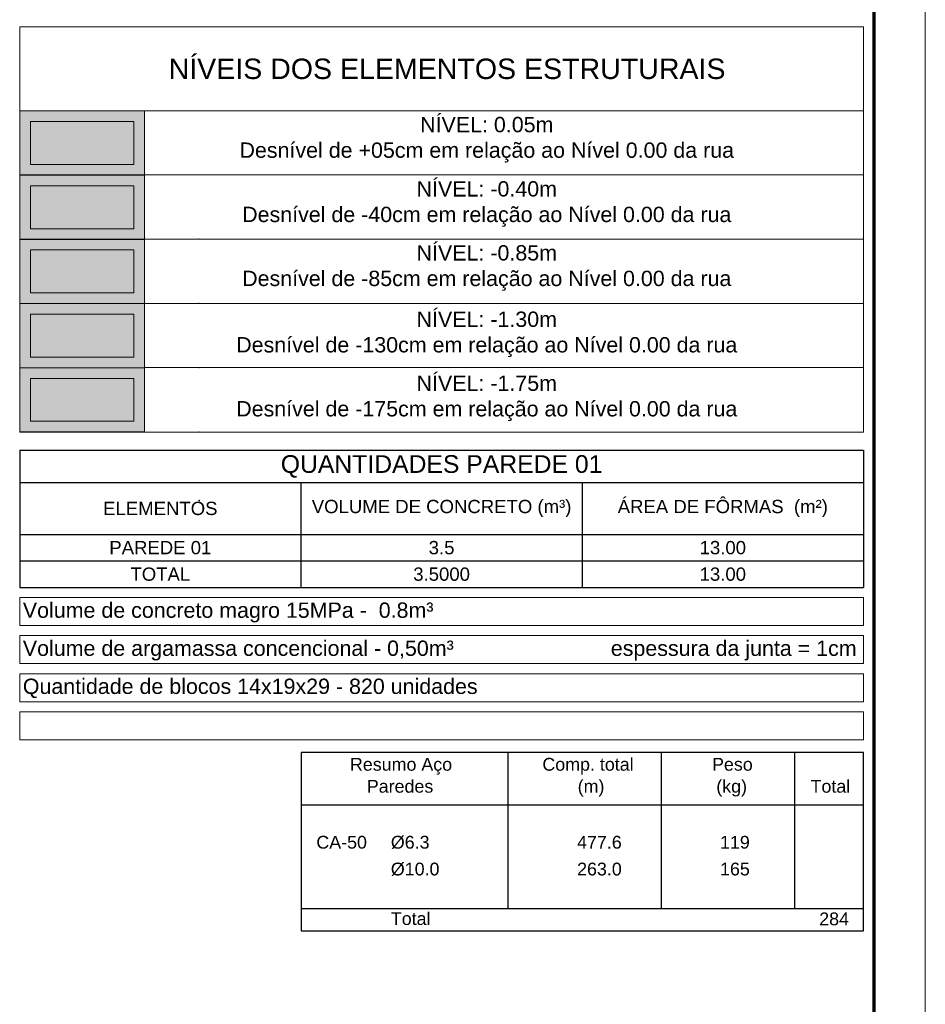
# Model space of a CAD drawing. Header units: millimetres. Extents: x 83 to 471, y -739 to 93.
# Tile 133 of 185: x 195 to 213, y -240 to -221. Entities that reach past the tile are written whole.
import ezdxf
from ezdxf.enums import TextEntityAlignment as Align

# ---------------------------------------------------------------- set-up
doc = ezdxf.new("R2010")
doc.units = ezdxf.units.MM
for name, color, linetype, lineweight in [('__MAGNUS.Margem', 7, 'Continuous', 70), ('__MAGNUS.Selo', 7, 'Continuous', 30), ('COTAS', 250, 'Continuous', 5), ('PECA_COMPLETA', 7, 'Continuous', 0), ('TABELAS', 7, 'Continuous', 9), ('VIG_HATCH', 7, 'Continuous', 0)]:
    doc.layers.add(name, color=color, linetype=linetype, lineweight=lineweight)
doc.layers.add('Selo', color=7, linetype='Continuous')
doc.styles.add('Arial', font='arial.ttf')
doc.styles.add('Arial Narrow', font='ARIALN.TTF')

# ---------------------------------------------------------------- blocks, each defined once
blk = doc.blocks.new('*U1863')
at = {"layer": '__MAGNUS.Margem', "lineweight": 9}
blk.add_line((183.08, -12.28), (183.08, 828.72), dxfattribs=at)
at = {"layer": '__MAGNUS.Margem', "linetype": 'Continuous'}
blk.add_line((173.08, -2.28), (173.08, 818.72), dxfattribs=at)
at = {"layer": '__MAGNUS.Selo', "style": 'Arial Narrow', "width": 1}
for tag, height, p in [('PROPRIETÁRIO', 3.4, (17.21, 48.91)), ('EDIFICAÇÃORESIDENCIAL', 3.4, (17.21, 40.61)), ('ESTRUTURAL', 3.4, (17.8, 20.69)), ('ANTEPROJETO', 2.43, (111.69, 13.5)), ('ARQ01/01', 5.5, (139.44, 9.5)), ('INDICADA', 2.43, (111.53, 8))]:
    blk.add_attdef(tag, text='', height=height, dxfattribs=at).set_placement(p, align=Align.MIDDLE_LEFT)
at = {"layer": '__MAGNUS.Selo', "lineweight": 30, "flags": 104}
for tag, p in [('ENDEREÇODAOBRA', (17.21, 33.54)), ('ENDEREÇODAOBRA', (17.21, 27.87)), ('TÍTULO', (17.21, 10.8))]:
    blk.add_attdef(tag, text='', height=3.4, dxfattribs=at).set_placement(p, align=Align.MIDDLE_LEFT)
blk = doc.blocks.new('*T1441')
at = {"layer": 'COTAS', "color": 0, "lineweight": 25, "transparency": 16777216}
blk.add_line((0, 0), (16.511, 0), dxfattribs=at)
at = {"layer": 'COTAS', "color": 0, "lineweight": 25}
for p, q in [((0, 0), (0, -2.687)), ((16.511, 0), (16.511, -2.687)), ((0, -2.687), (5.504, -2.687))]:
    blk.add_line(p, q, dxfattribs=at)
at = {"layer": 'COTAS', "color": 0, "lineweight": -2, "transparency": 16777216}
for p, q in [((0, -0.635), (16.511, -0.635)), ((0, -1.648), (16.511, -1.648)), ((0, -2.167), (16.511, -2.167))]:
    blk.add_line(p, q, dxfattribs=at)
at = {"layer": 'COTAS', "color": 0, "lineweight": -2}
for p, q in [((5.504, -0.635), (5.504, -2.687)), ((11.007, -0.635), (11.007, -2.687)), ((5.504, -2.687), (16.511, -2.687))]:
    blk.add_line(p, q, dxfattribs=at)
at = {"layer": 'COTAS', "color": 0, "attachment_point": 5, "style": 'Arial'}
for s, insert, char_height, width in [('QUANTIDADES PAREDE 01', (8.256, -0.318), 0.34646, 16.33779), ('{\\C256;VOLUME DE CONCRETO (m³)}', (8.256, -1.141), 0.25984, 5.33044), ('{\\C256;ÁREA DE FÔRMAS  (m²)}', (13.759, -1.141), 0.25984, 5.33044), ('ELEMENTOS', (2.752, -1.141), 0.2598, 5.33044), ('PAREDE 01', (2.752, -1.908), 0.2598, 5.33044), ('3.5', (8.256, -1.908), 0.2598, 5.33044), ('13.00', (13.759, -1.908), 0.2598, 5.33044), ('TOTAL', (2.752, -2.427), 0.2598, 5.33044), ('3.5000', (8.256, -2.427), 0.2598, 5.33044), ('13.00', (13.759, -2.427), 0.2598, 5.33044)]:
    blk.add_mtext(s, dxfattribs=dict(at, insert=insert, char_height=char_height, width=width))
blk = doc.blocks.new('níveis')
at = {"true_color": 0xe8e6e3}
h = blk.add_hatch(color=254, dxfattribs=at)
h.dxf.hatch_style = 1
h.paths.add_polyline_path([(-16.511, -1.978), (-14.067, -1.978), (-14.067, -3.236), (-16.511, -3.236)])
at = {"layer": 'VIG_HATCH', "true_color": 0xe6f9ff}
h = blk.add_hatch(color=7, dxfattribs=at)
h.dxf.hatch_style = 1
h.paths.add_polyline_path([(-16.511, -3.236), (-14.067, -3.236), (-14.067, -4.494), (-16.511, -4.494)])
at = {"layer": 'VIG_HATCH', "true_color": 0xe4fce3}
h = blk.add_hatch(color=7, dxfattribs=at)
h.dxf.hatch_style = 1
h.paths.add_polyline_path([(-16.511, -4.488), (-14.067, -4.488), (-14.067, -5.746), (-16.511, -5.746)])
at = {"layer": 'VIG_HATCH', "true_color": 0xffffe5}
h = blk.add_hatch(color=7, dxfattribs=at)
h.dxf.hatch_style = 1
h.paths.add_polyline_path([(-16.511, -5.746), (-14.067, -5.746), (-14.067, -7.004), (-16.511, -7.004)])
at = {"layer": 'VIG_HATCH', "true_color": 0xffe0e0}
h = blk.add_hatch(color=254, dxfattribs=at)
h.dxf.hatch_style = 1
h.paths.add_polyline_path([(-16.511, -7.004), (-14.067, -7.004), (-14.067, -8.256), (-16.511, -8.256)])
for p, q in [((-14.067, -5.746), (0, -5.746)), ((-14.067, -6.998), (0, -6.998)), ((-14.067, -8.262), (0, -8.262))]:
    blk.add_line(p, q)
for p in [(-12.999, -4.488), (-12.999, -5.746), (-12.999, -7.004), (-12.999, -8.262)]:
    blk.add_point(p)
at = {"layer": 'TABELAS'}
for p, q in [((-16.511, -1.978), (0, -1.978)), ((-16.511, -3.23), (0, -3.23)), ((-16.511, -4.488), (0, -4.488))]:
    blk.add_line(p, q, dxfattribs=at)
for points in [[(0, -0.331), (0, -8.262), (-16.511, -8.262), (-16.511, -0.331)], [(-16.511, -1.978), (-14.067, -1.978), (-14.067, -3.236), (-16.511, -3.236)], [(-16.302, -2.187), (-14.276, -2.187), (-14.276, -3.027), (-16.302, -3.027)], [(-16.511, -3.236), (-14.067, -3.236), (-14.067, -4.494), (-16.511, -4.494)], [(-16.302, -3.445), (-14.276, -3.445), (-14.276, -4.285), (-16.302, -4.285)], [(-16.511, -4.488), (-14.067, -4.488), (-14.067, -5.746), (-16.511, -5.746)], [(-16.302, -4.697), (-14.276, -4.697), (-14.276, -5.537), (-16.302, -5.537)], [(-16.511, -5.746), (-14.067, -5.746), (-14.067, -7.004), (-16.511, -7.004)], [(-16.302, -5.955), (-14.276, -5.955), (-14.276, -6.795), (-16.302, -6.795)], [(-16.511, -7.004), (-14.067, -7.004), (-14.067, -8.256), (-16.511, -8.256)], [(-16.302, -7.213), (-14.276, -7.213), (-14.276, -8.047), (-16.302, -8.047)]]:
    blk.add_lwpolyline(points, close=True, dxfattribs=at)
at = {"color": 7, "attachment_point": 2, "style": 'Arial'}
for s, width, insert, char_height in [('NÍVEIS DOS ELEMENTOS ESTRUTURAIS', 16.03427, (-8.148, -0.955), 0.4), ('NÍVEL: 0.05m\\PDesnível de +05cm em relação ao Nível 0.00 da rua', 11.19273, (-7.371, -2.096), 0.3), ('NÍVEL: -0.40m\\PDesnível de -40cm em relação ao Nível 0.00 da rua', 11.19273, (-7.371, -3.354), 0.3), ('NÍVEL: -0.85m\\PDesnível de -85cm em relação ao Nível 0.00 da rua', 11.19273, (-7.371, -4.606), 0.3), ('NÍVEL: -1.30m\\PDesnível de -130cm em relação ao Nível 0.00 da rua', 17.81152, (-7.371, -5.905), 0.3), ('NÍVEL: -1.75m\\PDesnível de -175cm em relação ao Nível 0.00 da rua', 17.81152, (-7.371, -7.157), 0.3)]:
    blk.add_mtext_dynamic_manual_height_columns(s, width=width, gutter_width=10.682, heights=[0], dxfattribs=dict(at, insert=insert, char_height=char_height))

msp = doc.modelspace()

# ---------------------------------------------------------------- linework, layer by layer
msp.add_point((198.72707, -230.03796))
at = {"layer": 'PECA_COMPLETA'}
for points in [[(195.2149, -231.93987), (211.72592, -231.93987), (211.72592, -232.48761), (195.2149, -232.48761)], [(195.2149, -232.68471), (211.72592, -232.68471), (211.72592, -233.23245), (195.2149, -233.23245)], [(195.2149, -233.42954), (211.72592, -233.42954), (211.72592, -233.97728), (195.2149, -233.97728)], [(195.2149, -234.17438), (211.72592, -234.17438), (211.72592, -234.72212), (195.2149, -234.72212)]]:
    msp.add_lwpolyline(points, close=True, dxfattribs=at)
at = {"layer": 'Selo'}
for p, q in [((204.77211, -238.02375), (204.77211, -234.97247)), ((207.77248, -238.02375), (207.77248, -234.97247)), ((210.38134, -238.02375), (210.38134, -234.97247)), ((200.72592, -235.99191), (211.72592, -235.99191)), ((200.72592, -238.02375), (211.72592, -238.02375)), ((200.72592, -238.45815), (211.72592, -238.45815))]:
    msp.add_line(p, q, dxfattribs=at)
msp.add_lwpolyline([(200.72592, -238.45815), (211.72592, -238.45815), (211.72592, -234.97247), (200.72592, -234.97247)], close=True, dxfattribs=at)

# ---------------------------------------------------------------- block references
msp.add_blockref('*T1441', (195.2149, -229.05569))
at = {"layer": '__MAGNUS.Selo', "color": 7, "true_color": 0xffffff, "xscale": 0.0999999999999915, "yscale": 0.0999999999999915, "zscale": 0.0999999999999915}
msp.add_blockref('*U1863', (194.62889, -268.60744), dxfattribs=at)
at = {"layer": 'COTAS'}
msp.add_blockref('níveis', (211.72592, -220.43773), dxfattribs=at)

# ---------------------------------------------------------------- texts
at = {"layer": 'COTAS', "color": 7, "char_height": 0.3, "attachment_point": 1, "style": 'Arial'}
for s, insert in [('Volume de concreto magro 15MPa -  0.8m³', (195.27641, -232.03589)), ('Volume de argamassa concencional - 0,50m³', (195.27641, -232.78072)), ('espessura da junta = 1cm', (206.78238, -232.78072)), ('Quantidade de blocos 14x19x29 - 820 unidades  ', (195.27641, -233.52556))]:
    msp.add_mtext_dynamic_manual_height_columns(s, width=13.4255193, gutter_width=10.6823, heights=[0], dxfattribs=dict(at, insert=insert))
at = {"layer": 'Selo', "style": 'Arial'}
for s, p in [('Comp. total', (205.44313, -235.32702)), ('Resumo Aço', (201.67787, -235.32702)), ('Peso', (208.7635, -235.32702)), ('Paredes', (202.00753, -235.75723)), ('(m)', (206.134, -235.75723)), ('(kg)', (208.84642, -235.75723)), ('Total', (210.69106, -235.75723)), ('CA-50', (201.02033, -236.852)), ('%%C6.3', (202.47799, -236.852)), ('%%C10.0', (202.47799, -237.37652)), ('Total', (202.47799, -238.34634))]:
    msp.add_text(s, height=0.25, dxfattribs=at).set_placement(p)
for s, p in [('477.6', (206.99634, -236.852)), ('119', (209.50245, -236.852)), ('263.0', (206.99634, -237.37652)), ('165', (209.50245, -237.37652)), ('284', (211.44334, -238.35186))]:
    msp.add_text(s, height=0.25, dxfattribs=at).set_placement(p, align=Align.RIGHT)

doc.saveas('drawing.dxf')
